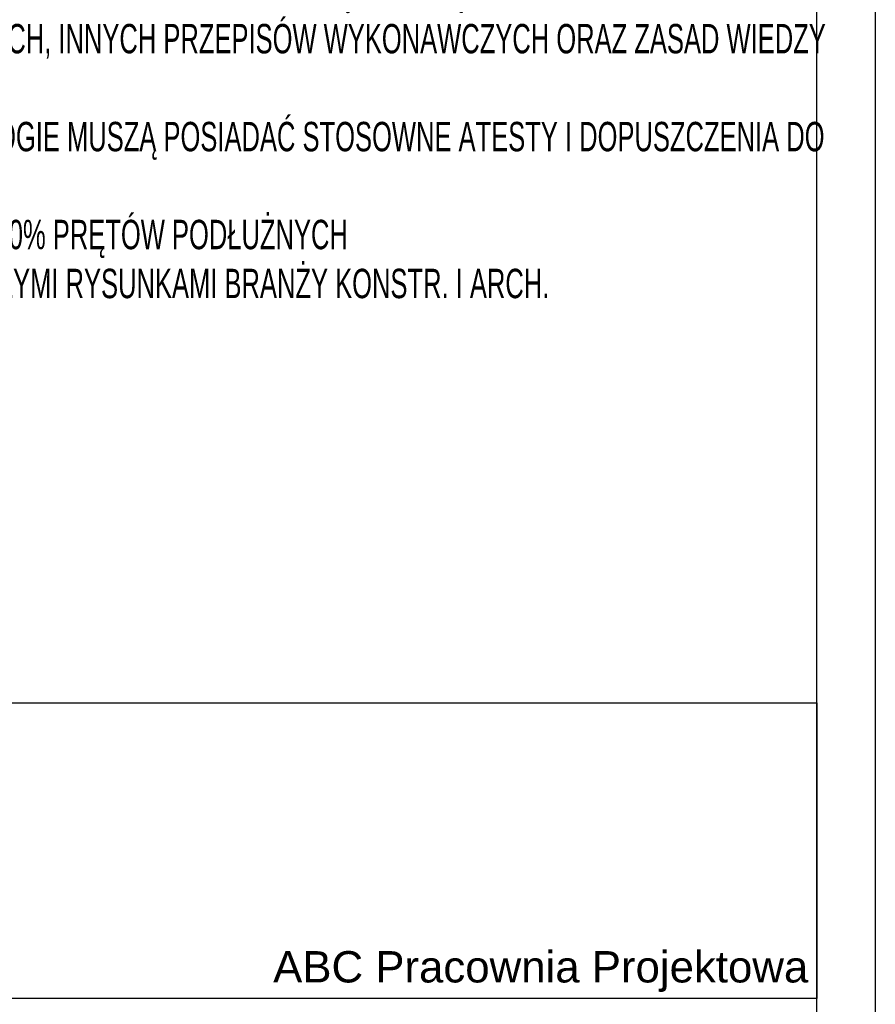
# Model space of a CAD drawing. Header units: millimetres. Extents: x 357 to 339450, y 65 to 10017.
# Tile 14 of 24: x 2432 to 2614, y 493 to 702. Entities that reach past the tile are written whole.
import ezdxf

# ---------------------------------------------------------------- set-up
doc = ezdxf.new("R2010")
doc.units = ezdxf.units.MM
doc.header["$LTSCALE"] = 25
for name, color, linetype in [('BA_txs', 2, 'Continuous'), ('BZ_ram', 2, 'Continuous'), ('Warstwa 1', 7, 'Continuous')]:
    doc.layers.add(name, color=color, linetype=linetype)
doc.styles.add('BIKTS', font='bikromsw.shx', dxfattribs={"width": 0.6})
doc.styles.add('SN1', font='arial.ttf', dxfattribs={"height": 1})

msp = doc.modelspace()

# ---------------------------------------------------------------- linework, layer by layer
at = {"layer": 'BZ_ram', "color": 1}
msp.add_lwpolyline([(1563.84, 310.01), (1563.84, 1052.51), (2613.84, 1052.51), (2613.84, 310.01)], close=True, dxfattribs=at)
at = {"layer": 'BZ_ram'}
msp.add_lwpolyline([(1613.84, 322.51), (1613.84, 1040.01), (2601.34, 1040.01), (2601.34, 322.51)], close=True, dxfattribs=at)
at = {"layer": 'Warstwa 1'}
msp.add_lwpolyline([(2301.42, 556.63), (2601.41, 556.63), (2601.41, 493.74), (2301.42, 493.74)], close=True, dxfattribs=at)

# ---------------------------------------------------------------- texts
at = {"layer": 'BA_txs', "insert": (2293.96, 826.14), "char_height": 6.25, "width": 309.0626, "attachment_point": 1, "style": 'BIKTS'}
msp.add_mtext('{\\W0.65;UWAGI:\\P-WYMIARY PODANO W CENTYMETRACH\\P-WSZYSTKIE RYSUNKI I OPISY STANOWIĄ CAŁOŚĆ PROJEKTU I NALEŻY JE ROZPATRYWAĆ ŁĄCZNIE\\P-WSZYSTKIE WYMIARY SPRAWDZAĆ I KORYGOWAĆ PODCZAS PROWADZENIA ROBÓT WYMAGANYCH PRZEZ WYBRANEGO PRODUCENTA\\P-POMIĘDZY MATERIAŁAMI O RÓŻNYCH WŁAŚCIWOŚCIACH NALEŻY STOSOWAĆ PRZEKŁADKI IZOLACYJNE\\P-WSZELKIE ZAUWAŻONE BŁĘDY W PROJEKCIE POWINNY BYĆ ZGŁOSZONE PROJEKTANTOM LUB KIEROWNICTWU BUDOWY.\\P-KOLEJNE PRZEKAZYWANE WERSJE NINIEJSZEGO OPRACOWANIA LUB JEGO CZĘŚCI ZASTĘPUJĄ AUTOMATYCZNIE WSZYSTKIE WERSJE POPRZEDNIE I TYLKO ONE MOGĄ BYĆ TRAKTOWANE JAKO AKTUALNA DOKUMENTACJA BUDOWLANA.\\P-POZA ROZWIĄZANIAMI PRZYJĘTYMI W NINIEJSZYM PROJEKCIE WYKONAWCĘ OBOWIĄZUJE STOSOWANIE WSZYSTKICH NORM PAŃSTWOWYCH I BRANŻOWYCH, INNYCH PRZEPISÓW WYKONAWCZYCH ORAZ ZASAD WIEDZY I SZTUKI BUDOWLANEJ.\\P-WSZYSTKIE STOSOWANE MATERIAŁY I TECHNOLOGIE MUSZĄ POSIADAĆ STOSOWNE ATESTY I DOPUSZCZENIA DO STOSOWANIA W POLSCE.\\P\\C2;-W JEDNYM PRZEKROJU ŁĄCZYC NIE WIĘCEJ NIŻ 50% PRĘTÓW PODŁUŻNYCH\\P-NINIEJSZY RYSUNEK ROZPATRYWAĆ Z POZOSTAŁYMI RYSUNKAMI BRANŻY KONSTR. I ARCH.}', dxfattribs=at)
at = {"layer": 'Warstwa 1', "color": 160, "insert": (2485.72, 503.83), "char_height": 4.5086, "width": 370.2376, "attachment_point": 1, "line_spacing_factor": 1.490392, "style": 'SN1'}
msp.add_mtext('{\\H1.4786x;ABC Pracownia Projektowa\\P}', dxfattribs=at)

doc.saveas('drawing.dxf')
